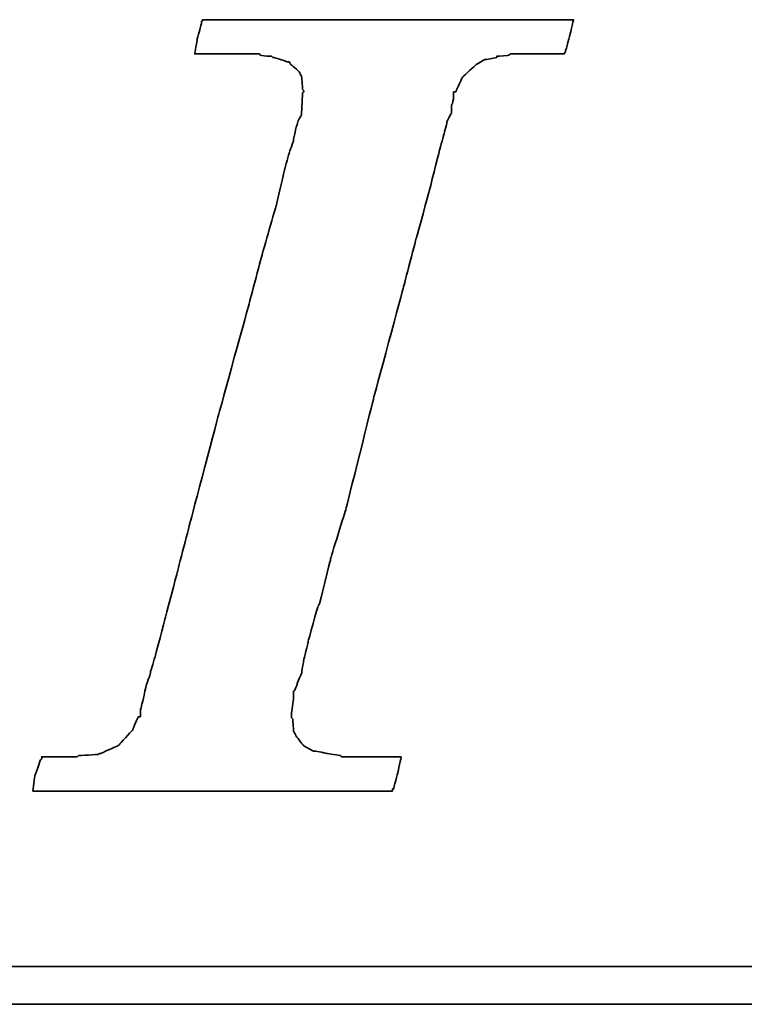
# Model space of a CAD drawing. Header units: millimetres. Extents: x 16 to 337, y 85 to 181.
# Tile 33 of 53: x 259.03 to 260.74, y 116.44 to 118.77. Entities that reach past the tile are written whole.
import ezdxf

# ---------------------------------------------------------------- set-up
doc = ezdxf.new("R2010")
doc.units = ezdxf.units.MM
doc.header["$LTSCALE"] = 0.15
doc.layers.add('DIM', color=4, linetype='CONTINUOUS')
doc.layers.add('layer 1', color=7, linetype='CONTINUOUS')

# ---------------------------------------------------------------- blocks, each defined once
blk = doc.blocks.new('TBI MOTION logo(完整正式版)')
at = {"layer": 'layer 1', "color": 22, "lineweight": 35}
for points, knots in [([(-40.59125, -7.94375), (-40.59125, -7.94375), (-40.97375, -7.94375), (-40.97375, -7.94375), (-40.97375, -7.94375), (-40.97375, -7.94375), (-41.38125, -7.94375), (-41.38125, -7.94375), (-41.38125, -7.94375), (-41.38125, -7.94375), (-41.54875, -7.94375), (-41.54875, -7.94375), (-41.54875, -7.94375), (-41.54875, -7.94375), (-41.59875, -7.94375), (-41.59875, -7.94375), (-41.59875, -7.94375), (-41.59875, -7.94375), (-41.88375, -7.94375), (-41.88375, -7.94375), (-41.88375, -7.94375), (-41.88375, -7.94375), (-41.90875, -7.91875), (-41.90875, -7.91875), (-41.90875, -7.91875), (-41.90875, -7.91875), (-42.19875, -7.87125), (-42.19875, -7.87125), (-42.19875, -7.87125), (-42.19875, -7.87125), (-42.43875, -7.82375), (-42.43875, -7.82375), (-42.43875, -7.82375), (-42.43875, -7.82375), (-42.45875, -7.82375), (-42.45875, -7.82375), (-42.45875, -7.82375), (-42.45875, -7.82375), (-42.48625, -7.82375), (-42.48625, -7.82375), (-42.48625, -7.82375), (-42.48625, -7.82375), (-42.67625, -7.72375), (-42.67625, -7.72375), (-42.67625, -7.72375), (-42.67625, -7.72375), (-42.70125, -7.70375), (-42.70125, -7.70375), (-42.70125, -7.70375), (-42.70125, -7.70375), (-42.72375, -7.67875), (-42.72375, -7.67875), (-42.72375, -7.67875), (-42.72375, -7.67875), (-42.86875, -7.48875), (-42.86875, -7.48875), (-42.86875, -7.48875), (-42.86875, -7.48875), (-42.89375, -7.43875), (-42.89375, -7.43875), (-42.89375, -7.43875), (-42.89375, -7.43875), (-42.91875, -7.38875), (-42.91875, -7.38875), (-42.91875, -7.38875), (-42.91875, -7.38875), (-42.93875, -7.12875), (-42.93875, -7.12875), (-42.93875, -7.12875), (-42.93875, -7.12875), (-42.96375, -7.10375), (-42.96375, -7.10375), (-42.96375, -7.10375), (-42.96375, -7.10375), (-42.96375, -7.05375), (-42.96375, -7.05375), (-42.96375, -7.05375), (-42.96375, -7.05375), (-42.96375, -7.00875), (-42.96375, -7.00875), (-42.96375, -7.00875), (-42.96375, -7.00875), (-42.91875, -6.69625), (-42.91875, -6.69625), (-42.91875, -6.69625), (-42.91875, -6.69625), (-42.91875, -6.62375), (-42.91875, -6.62375), (-42.91875, -6.62375), (-42.91875, -6.62375), (-42.91875, -6.59625), (-42.91875, -6.59625), (-42.91875, -6.59625), (-42.91875, -6.59625), (-42.91875, -6.57375), (-42.91875, -6.57375), (-42.91875, -6.57375), (-42.91875, -6.57375), (-42.91875, -6.52875), (-42.91875, -6.52875), (-42.91875, -6.52875), (-42.91875, -6.52875), (-42.89375, -6.50375), (-42.89375, -6.50375), (-42.89375, -6.50375), (-42.89375, -6.50375), (-42.84375, -6.38375), (-42.84375, -6.38375), (-42.84375, -6.38375), (-42.84375, -6.38375), (-42.84375, -6.35875), (-42.84375, -6.35875), (-42.84375, -6.35875), (-42.84375, -6.35875), (-42.74625, -6.14375), (-42.74625, -6.14375), (-42.74625, -6.14375), (-42.74625, -6.14375), (-42.70125, -5.85375), (-42.70125, -5.85375), (-42.70125, -5.85375), (-42.70125, -5.85375), (-42.60375, -5.47125), (-42.60375, -5.47125), (-42.60375, -5.47125), (-42.60375, -5.47125), (-42.60375, -5.44875), (-42.60375, -5.44875), (-42.60375, -5.44875), (-42.60375, -5.44875), (-42.38875, -4.67875), (-42.38875, -4.67875), (-42.38875, -4.67875), (-42.38875, -4.67875), (-42.36375, -4.65375), (-42.36375, -4.65375), (-42.36375, -4.65375), (-42.36375, -4.65375), (-42.12375, -3.69625), (-42.12375, -3.69625), (-42.12375, -3.69625), (-42.12375, -3.69625), (-42.12375, -3.67374), (-42.12375, -3.67374), (-42.12375, -3.67374), (-42.12375, -3.67374), (-41.78875, -2.59374), (-41.78875, -2.59374), (-41.78875, -2.59374), (-41.78875, -2.59374), (-41.18875, -0.19375), (-41.18875, -0.19375), (-41.18875, -0.19375), (-41.18875, -0.19375), (-40.54375, 2.20624), (-40.54375, 2.20624), (-40.54375, 2.20624), (-40.54375, 2.20624), (-40.25375, 3.30875), (-40.25375, 3.30875), (-40.25375, 3.30875), (-40.25375, 3.30875), (-39.98875, 4.27125), (-39.98875, 4.27125), (-39.98875, 4.27125), (-39.98875, 4.27125), (-39.77375, 5.13125), (-39.77375, 5.13125), (-39.77375, 5.13125), (-39.77375, 5.13125), (-39.67875, 5.47125), (-39.67875, 5.47125), (-39.67875, 5.47125), (-39.67875, 5.47125), (-39.60375, 5.75625), (-39.60375, 5.75625), (-39.60375, 5.75625), (-39.60375, 5.75625), (-39.60375, 5.78125), (-39.60375, 5.78125), (-39.60375, 5.78125), (-39.60375, 5.78125), (-39.50875, 5.97125), (-39.50875, 5.97125), (-39.50875, 5.97125), (-39.50875, 5.97125), (-39.50875, 6.13875), (-39.50875, 6.13875), (-39.50875, 6.13875), (-39.50875, 6.13875), (-39.48625, 6.16625), (-39.48625, 6.16625), (-39.48625, 6.16625), (-39.48625, 6.16625), (-39.46125, 6.28625), (-39.46125, 6.28625), (-39.46125, 6.28625), (-39.46125, 6.28625), (-39.46125, 6.42625), (-39.46125, 6.42625), (-39.46125, 6.42625), (-39.46125, 6.42625), (-39.41375, 6.42625), (-39.41375, 6.42625), (-39.41375, 6.42625), (-39.41375, 6.42625), (-39.29375, 6.69125), (-39.29375, 6.69125), (-39.29375, 6.69125), (-39.29375, 6.69125), (-39.26875, 6.74125), (-39.26875, 6.74125), (-39.26875, 6.74125), (-39.26875, 6.74125), (-39.24375, 6.76625), (-39.24375, 6.76625), (-39.24375, 6.76625), (-39.24375, 6.76625), (-38.98375, 7.00624), (-38.98375, 7.00624), (-38.98375, 7.00624), (-38.98375, 7.00624), (-38.95625, 7.02624), (-38.95625, 7.02624), (-38.95625, 7.02624), (-38.95625, 7.02624), (-38.78875, 7.12624), (-38.78875, 7.12624), (-38.78875, 7.12624), (-38.78875, 7.12624), (-38.76375, 7.12624), (-38.76375, 7.12624), (-38.76375, 7.12624), (-38.76375, 7.12624), (-38.74375, 7.12624), (-38.74375, 7.12624), (-38.74375, 7.12624), (-38.74375, 7.12624), (-38.52875, 7.17125), (-38.52875, 7.17125), (-38.52875, 7.17125), (-38.52875, 7.17125), (-38.52875, 7.19624), (-38.52875, 7.19624), (-38.52875, 7.19624), (-38.52875, 7.19624), (-38.50375, 7.19624), (-38.50375, 7.19624), (-38.50375, 7.19624), (-38.50375, 7.19624), (-38.26125, 7.21875), (-38.26125, 7.21875), (-38.26125, 7.21875), (-38.26125, 7.21875), (-38.23875, 7.24624), (-38.23875, 7.24624), (-38.23875, 7.24624), (-38.23875, 7.24624), (-38.21625, 7.24624), (-38.21625, 7.24624), (-38.21625, 7.24624), (-38.21625, 7.24624), (-38.18875, 7.24624), (-38.18875, 7.24624), (-38.18875, 7.24624), (-38.18875, 7.24624), (-37.90375, 7.24624), (-37.90375, 7.24624), (-37.90375, 7.24624), (-37.90375, 7.24624), (-37.85375, 7.24624), (-37.85375, 7.24624), (-37.85375, 7.24624), (-37.85375, 7.24624), (-37.75875, 7.24624), (-37.75875, 7.24624), (-37.75875, 7.24624), (-37.75875, 7.24624), (-37.42375, 7.24624), (-37.42375, 7.24624), (-37.42375, 7.24624), (-37.42375, 7.24624), (-37.08875, 7.24624), (-37.08875, 7.24624), (-37.08875, 7.24624), (-37.08875, 7.24624), (-37.06375, 7.24624), (-37.06375, 7.24624), (-37.06375, 7.24624), (-37.06375, 7.24624), (-37.06375, 7.26624), (-37.06375, 7.26624), (-37.06375, 7.26624), (-37.06375, 7.26624), (-37.03875, 7.29125), (-37.03875, 7.29125), (-37.03875, 7.29125), (-37.03875, 7.29125), (-37.03875, 7.31625), (-37.03875, 7.31625), (-37.03875, 7.31625), (-37.03875, 7.31625), (-36.94125, 7.67625), (-36.94125, 7.67625), (-36.94125, 7.67625), (-36.94125, 7.67625), (-36.86875, 7.98625), (-36.86875, 7.98625), (-36.86875, 7.98625), (-36.86875, 7.98625), (-36.98875, 7.98625), (-36.98875, 7.98625), (-36.98875, 7.98625), (-36.98875, 7.98625), (-37.42375, 7.98625), (-37.42375, 7.98625), (-37.42375, 7.98625), (-37.42375, 7.98625), (-37.94875, 7.98625), (-37.94875, 7.98625), (-37.94875, 7.98625), (-37.94875, 7.98625), (-38.57375, 7.98625), (-38.57375, 7.98625), (-38.57375, 7.98625), (-38.57375, 7.98625), (-39.29375, 7.98625), (-39.29375, 7.98625), (-39.29375, 7.98625), (-39.29375, 7.98625), (-40.82875, 7.98625), (-40.82875, 7.98625), (-40.82875, 7.98625), (-40.82875, 7.98625), (-42.36375, 7.98625), (-42.36375, 7.98625), (-42.36375, 7.98625), (-42.36375, 7.98625), (-43.08375, 7.98625), (-43.08375, 7.98625), (-43.08375, 7.98625), (-43.08375, 7.98625), (-43.70875, 7.98625), (-43.70875, 7.98625), (-43.70875, 7.98625), (-43.70875, 7.98625), (-44.23375, 7.98625), (-44.23375, 7.98625), (-44.23375, 7.98625), (-44.23375, 7.98625), (-44.66875, 7.98625), (-44.66875, 7.98625), (-44.66875, 7.98625), (-44.66875, 7.98625), (-44.88375, 7.98625), (-44.88375, 7.98625), (-44.88375, 7.98625), (-44.88375, 7.98625), (-44.90875, 7.94125), (-44.90875, 7.94125), (-44.90875, 7.94125), (-44.90875, 7.94125), (-44.90875, 7.91625), (-44.90875, 7.91625), (-44.90875, 7.91625), (-44.90875, 7.91625), (-45.00375, 7.55625), (-45.00375, 7.55625), (-45.00375, 7.55625), (-45.00375, 7.55625), (-45.05375, 7.24624), (-45.05375, 7.24624), (-45.05375, 7.24624), (-45.05375, 7.24624), (-44.61875, 7.24624), (-44.61875, 7.24624), (-44.61875, 7.24624), (-44.61875, 7.24624), (-44.11375, 7.24624), (-44.11375, 7.24624), (-44.11375, 7.24624), (-44.11375, 7.24624), (-43.99375, 7.24624), (-43.99375, 7.24624), (-43.99375, 7.24624), (-43.99375, 7.24624), (-43.94625, 7.24624), (-43.94625, 7.24624), (-43.94625, 7.24624), (-43.94625, 7.24624), (-43.92374, 7.24624), (-43.92374, 7.24624), (-43.92374, 7.24624), (-43.92374, 7.24624), (-43.65875, 7.24624), (-43.65875, 7.24624), (-43.65875, 7.24624), (-43.65875, 7.24624), (-43.63875, 7.21875), (-43.63875, 7.21875), (-43.63875, 7.21875), (-43.63875, 7.21875), (-43.46875, 7.19624), (-43.46875, 7.19624), (-43.46875, 7.19624), (-43.46875, 7.19624), (-43.39875, 7.19624), (-43.39875, 7.19624), (-43.39875, 7.19624), (-43.39875, 7.19624), (-43.37125, 7.17125), (-43.37125, 7.17125), (-43.37125, 7.17125), (-43.37125, 7.17125), (-43.34875, 7.17125), (-43.34875, 7.17125), (-43.34875, 7.17125), (-43.34875, 7.17125), (-43.20375, 7.12624), (-43.20375, 7.12624), (-43.20375, 7.12624), (-43.20375, 7.12624), (-43.05875, 7.07624), (-43.05875, 7.07624), (-43.05875, 7.07624), (-43.05875, 7.07624), (-43.01375, 7.07624), (-43.01375, 7.07624), (-43.01375, 7.07624), (-43.01375, 7.07624), (-42.98875, 7.02624), (-42.98875, 7.02624), (-42.98875, 7.02624), (-42.98875, 7.02624), (-42.79875, 6.86125), (-42.79875, 6.86125), (-42.79875, 6.86125), (-42.79875, 6.86125), (-42.77375, 6.81125), (-42.77375, 6.81125), (-42.77375, 6.81125), (-42.77375, 6.81125), (-42.74625, 6.76625), (-42.74625, 6.76625), (-42.74625, 6.76625), (-42.74625, 6.76625), (-42.72375, 6.47625), (-42.72375, 6.47625), (-42.72375, 6.47625), (-42.72375, 6.47625), (-42.70125, 6.45124), (-42.70125, 6.45124), (-42.70125, 6.45124), (-42.70125, 6.45124), (-42.70125, 6.42625), (-42.70125, 6.42625), (-42.70125, 6.42625), (-42.70125, 6.42625), (-42.72375, 6.40625), (-42.72375, 6.40625), (-42.72375, 6.40625), (-42.72375, 6.40625), (-42.74625, 5.97125), (-42.74625, 5.97125), (-42.74625, 5.97125), (-42.74625, 5.97125), (-42.74625, 5.94625), (-42.74625, 5.94625), (-42.74625, 5.94625), (-42.74625, 5.94625), (-42.74625, 5.92625), (-42.74625, 5.92625), (-42.74625, 5.92625), (-42.74625, 5.92625), (-42.77375, 5.87625), (-42.77375, 5.87625), (-42.77375, 5.87625), (-42.77375, 5.87625), (-42.81875, 5.80625), (-42.81875, 5.80625), (-42.81875, 5.80625), (-42.81875, 5.80625), (-42.86875, 5.63625), (-42.86875, 5.63625), (-42.86875, 5.63625), (-42.86875, 5.63625), (-42.91875, 5.39625), (-42.91875, 5.39625), (-42.91875, 5.39625), (-42.91875, 5.39625), (-42.91875, 5.37124), (-42.91875, 5.37124), (-42.91875, 5.37124), (-42.91875, 5.37124), (-43.01375, 5.10874), (-43.01375, 5.10874), (-43.01375, 5.10874), (-43.01375, 5.10874), (-43.10875, 4.77124), (-43.10875, 4.77124), (-43.10875, 4.77124), (-43.10875, 4.77124), (-43.29875, 3.95625), (-43.29875, 3.95625), (-43.29875, 3.95625), (-43.29875, 3.95625), (-43.58875, 2.95125), (-43.58875, 2.95125), (-43.58875, 2.95125), (-43.58875, 2.95125), (-43.87375, 1.87125), (-43.87375, 1.87125), (-43.87375, 1.87125), (-43.87375, 1.87125), (-44.52625, -0.50374), (-44.52625, -0.50374), (-44.52625, -0.50374), (-44.52625, -0.50374), (-45.14875, -2.85375), (-45.14875, -2.85375), (-45.14875, -2.85375), (-45.14875, -2.85375), (-45.43375, -3.95875), (-45.43375, -3.95875), (-45.43375, -3.95875), (-45.43375, -3.95875), (-45.69875, -4.96875), (-45.69875, -4.96875), (-45.69875, -4.96875), (-45.69875, -4.96875), (-45.91375, -5.78375), (-45.91375, -5.78375), (-45.91375, -5.78375), (-45.91375, -5.78375), (-46.01375, -6.11875), (-46.01375, -6.11875), (-46.01375, -6.11875), (-46.01375, -6.11875), (-46.01375, -6.14375), (-46.01375, -6.14375), (-46.01375, -6.14375), (-46.01375, -6.14375), (-46.10875, -6.40875), (-46.10875, -6.40875), (-46.10875, -6.40875), (-46.10875, -6.40875), (-46.15375, -6.64875), (-46.15375, -6.64875), (-46.15375, -6.64875), (-46.15375, -6.64875), (-46.20375, -6.83875), (-46.20375, -6.83875), (-46.20375, -6.83875), (-46.20375, -6.83875), (-46.22875, -6.93375), (-46.22875, -6.93375), (-46.22875, -6.93375), (-46.22875, -6.93375), (-46.22875, -7.07875), (-46.22875, -7.07875), (-46.22875, -7.07875), (-46.22875, -7.07875), (-46.27375, -7.07875), (-46.27375, -7.07875), (-46.27375, -7.07875), (-46.27375, -7.07875), (-46.39375, -7.34375), (-46.39375, -7.34375), (-46.39375, -7.34375), (-46.39375, -7.34375), (-46.39375, -7.36875), (-46.39375, -7.36875), (-46.39375, -7.36875), (-46.39375, -7.36875), (-46.42125, -7.38875), (-46.42125, -7.38875), (-46.42125, -7.38875), (-46.42125, -7.38875), (-46.68375, -7.67875), (-46.68375, -7.67875), (-46.68375, -7.67875), (-46.68375, -7.67875), (-46.70875, -7.70375), (-46.70875, -7.70375), (-46.70875, -7.70375), (-46.70875, -7.70375), (-46.75375, -7.72375), (-46.75375, -7.72375), (-46.75375, -7.72375), (-46.75375, -7.72375), (-47.08875, -7.87125), (-47.08875, -7.87125), (-47.08875, -7.87125), (-47.08875, -7.87125), (-47.11625, -7.87125), (-47.11625, -7.87125), (-47.11625, -7.87125), (-47.11625, -7.87125), (-47.13875, -7.89375), (-47.13875, -7.89375), (-47.13875, -7.89375), (-47.13875, -7.89375), (-47.56875, -7.91875), (-47.56875, -7.91875), (-47.56875, -7.91875), (-47.56875, -7.91875), (-47.59625, -7.94375), (-47.59625, -7.94375), (-47.59625, -7.94375), (-47.59625, -7.94375), (-47.64375, -7.94375), (-47.64375, -7.94375), (-47.64375, -7.94375), (-47.64375, -7.94375), (-47.73625, -7.94375), (-47.73625, -7.94375), (-47.73625, -7.94375), (-47.73625, -7.94375), (-48.07375, -7.94375), (-48.07375, -7.94375), (-48.07375, -7.94375), (-48.07375, -7.94375), (-48.36125, -7.94375), (-48.36125, -7.94375), (-48.36125, -7.94375), (-48.36125, -7.94375), (-48.36125, -7.96625), (-48.36125, -7.96625), (-48.36125, -7.96625), (-48.36125, -7.96625), (-48.36125, -7.99125), (-48.36125, -7.99125), (-48.36125, -7.99125), (-48.36125, -7.99125), (-48.38875, -8.01375), (-48.38875, -8.01375), (-48.38875, -8.01375), (-48.38875, -8.01375), (-48.50875, -8.34875), (-48.50875, -8.34875), (-48.50875, -8.34875), (-48.50875, -8.34875), (-48.55375, -8.68625), (-48.55375, -8.68625), (-48.55375, -8.68625), (-48.55375, -8.68625), (-48.45875, -8.68625), (-48.45875, -8.68625), (-48.45875, -8.68625), (-48.45875, -8.68625), (-48.07375, -8.68625), (-48.07375, -8.68625), (-48.07375, -8.68625), (-48.07375, -8.68625), (-47.52375, -8.68625), (-47.52375, -8.68625), (-47.52375, -8.68625), (-47.52375, -8.68625), (-46.92375, -8.68625), (-46.92375, -8.68625), (-46.92375, -8.68625), (-46.92375, -8.68625), (-46.25375, -8.68625), (-46.25375, -8.68625), (-46.25375, -8.68625), (-46.25375, -8.68625), (-46.20375, -8.68625), (-46.20375, -8.68625), (-46.20375, -8.68625), (-46.20375, -8.68625), (-44.71375, -8.68625), (-44.71375, -8.68625), (-44.71375, -8.68625), (-44.71375, -8.68625), (-43.22875, -8.68625), (-43.22875, -8.68625), (-43.22875, -8.68625), (-43.22875, -8.68625), (-42.55875, -8.68625), (-42.55875, -8.68625), (-42.55875, -8.68625), (-42.55875, -8.68625), (-42.50875, -8.68625), (-42.50875, -8.68625), (-42.50875, -8.68625), (-42.50875, -8.68625), (-41.93375, -8.68625), (-41.93375, -8.68625), (-41.93375, -8.68625), (-41.93375, -8.68625), (-41.38125, -8.68625), (-41.38125, -8.68625), (-41.38125, -8.68625), (-41.38125, -8.68625), (-40.97375, -8.68625), (-40.97375, -8.68625), (-40.97375, -8.68625), (-40.97375, -8.68625), (-40.78125, -8.68625), (-40.78125, -8.68625), (-40.78125, -8.68625), (-40.78125, -8.68625), (-40.78125, -8.63875), (-40.78125, -8.63875), (-40.78125, -8.63875), (-40.78125, -8.63875), (-40.75875, -8.63875), (-40.75875, -8.63875), (-40.75875, -8.63875), (-40.75875, -8.63875), (-40.66375, -8.27875), (-40.66375, -8.27875), (-40.66375, -8.27875), (-40.66375, -8.27875), (-40.59125, -7.94375), (-40.59125, -7.94375)], [0, 0, 0, 0, 0.00558659, 0.00558659, 0.00558659, 0.0055866, 0.01117318, 0.01117318, 0.01117318, 0.01117319, 0.01675978, 0.01675978, 0.01675978, 0.01675979, 0.02234637, 0.02234637, 0.02234637, 0.02234638, 0.02793296, 0.02793296, 0.02793296, 0.02793297, 0.03351955, 0.03351955, 0.03351955, 0.03351956, 0.03910615, 0.03910615, 0.03910615, 0.03910616, 0.04469274, 0.04469274, 0.04469274, 0.04469275, 0.05027933, 0.05027933, 0.05027933, 0.05027934, 0.05586592, 0.05586592, 0.05586592, 0.05586593, 0.06145251, 0.06145251, 0.06145251, 0.06145252, 0.06703911, 0.06703911, 0.06703911, 0.06703912, 0.0726257, 0.0726257, 0.0726257, 0.07262571, 0.07821229, 0.07821229, 0.07821229, 0.0782123, 0.08379888, 0.08379888, 0.08379888, 0.08379889, 0.08938547, 0.08938547, 0.08938547, 0.08938548, 0.09497207, 0.09497207, 0.09497207, 0.09497208, 0.10055866, 0.10055866, 0.10055866, 0.10055867, 0.10614525, 0.10614525, 0.10614525, 0.10614526, 0.11173184, 0.11173184, 0.11173184, 0.11173185, 0.11731844, 0.11731844, 0.11731844, 0.11731845, 0.12290503, 0.12290503, 0.12290503, 0.12290504, 0.12849162, 0.12849162, 0.12849162, 0.12849163, 0.13407821, 0.13407821, 0.13407821, 0.13407822, 0.1396648, 0.1396648, 0.1396648, 0.13966481, 0.1452514, 0.1452514, 0.1452514, 0.14525141, 0.15083799, 0.15083799, 0.15083799, 0.150838, 0.15642458, 0.15642458, 0.15642458, 0.15642459, 0.16201117, 0.16201117, 0.16201117, 0.16201118, 0.16759777, 0.16759777, 0.16759777, 0.16759778, 0.17318436, 0.17318436, 0.17318436, 0.17318437, 0.17877095, 0.17877095, 0.17877095, 0.17877096, 0.18435754, 0.18435754, 0.18435754, 0.18435755, 0.18994413, 0.18994413, 0.18994413, 0.18994414, 0.19553073, 0.19553073, 0.19553073, 0.19553074, 0.20111732, 0.20111732, 0.20111732, 0.20111733, 0.20670391, 0.20670391, 0.20670391, 0.20670392, 0.2122905, 0.2122905, 0.2122905, 0.21229051, 0.21787709, 0.21787709, 0.21787709, 0.2178771, 0.22346369, 0.22346369, 0.22346369, 0.2234637, 0.22905028, 0.22905028, 0.22905028, 0.22905029, 0.23463687, 0.23463687, 0.23463687, 0.23463688, 0.24022346, 0.24022346, 0.24022346, 0.24022347, 0.24581006, 0.24581006, 0.24581006, 0.24581007, 0.25139665, 0.25139665, 0.25139665, 0.25139666, 0.25698324, 0.25698324, 0.25698324, 0.25698325, 0.26256983, 0.26256983, 0.26256983, 0.26256984, 0.26815642, 0.26815642, 0.26815642, 0.26815643, 0.27374302, 0.27374302, 0.27374302, 0.27374303, 0.27932961, 0.27932961, 0.27932961, 0.27932962, 0.2849162, 0.2849162, 0.2849162, 0.28491621, 0.29050279, 0.29050279, 0.29050279, 0.2905028, 0.29608939, 0.29608939, 0.29608939, 0.2960894, 0.30167598, 0.30167598, 0.30167598, 0.30167599, 0.30726257, 0.30726257, 0.30726257, 0.30726258, 0.31284916, 0.31284916, 0.31284916, 0.31284917, 0.31843575, 0.31843575, 0.31843575, 0.31843576, 0.32402235, 0.32402235, 0.32402235, 0.32402236, 0.32960894, 0.32960894, 0.32960894, 0.32960895, 0.33519553, 0.33519553, 0.33519553, 0.33519554, 0.34078212, 0.34078212, 0.34078212, 0.34078213, 0.34636872, 0.34636872, 0.34636872, 0.34636873, 0.35195531, 0.35195531, 0.35195531, 0.35195532, 0.3575419, 0.3575419, 0.3575419, 0.35754191, 0.36312849, 0.36312849, 0.36312849, 0.3631285, 0.36871508, 0.36871508, 0.36871508, 0.36871509, 0.37430168, 0.37430168, 0.37430168, 0.37430169, 0.37988827, 0.37988827, 0.37988827, 0.37988828, 0.38547486, 0.38547486, 0.38547486, 0.38547487, 0.39106145, 0.39106145, 0.39106145, 0.39106146, 0.39664804, 0.39664804, 0.39664804, 0.39664805, 0.40223464, 0.40223464, 0.40223464, 0.40223465, 0.40782123, 0.40782123, 0.40782123, 0.40782124, 0.41340782, 0.41340782, 0.41340782, 0.41340783, 0.41899441, 0.41899441, 0.41899441, 0.41899442, 0.42458101, 0.42458101, 0.42458101, 0.42458102, 0.4301676, 0.4301676, 0.4301676, 0.43016761, 0.43575419, 0.43575419, 0.43575419, 0.4357542, 0.44134078, 0.44134078, 0.44134078, 0.44134079, 0.44692737, 0.44692737, 0.44692737, 0.44692738, 0.45251397, 0.45251397, 0.45251397, 0.45251398, 0.45810056, 0.45810056, 0.45810056, 0.45810057, 0.46368715, 0.46368715, 0.46368715, 0.46368716, 0.46927374, 0.46927374, 0.46927374, 0.46927375, 0.47486034, 0.47486034, 0.47486034, 0.47486035, 0.48044693, 0.48044693, 0.48044693, 0.48044694, 0.48603352, 0.48603352, 0.48603352, 0.48603353, 0.49162011, 0.49162011, 0.49162011, 0.49162012, 0.4972067, 0.4972067, 0.4972067, 0.49720671, 0.5027933, 0.5027933, 0.5027933, 0.50279331, 0.50837989, 0.50837989, 0.50837989, 0.5083799, 0.51396648, 0.51396648, 0.51396648, 0.51396649, 0.51955307, 0.51955307, 0.51955307, 0.51955308, 0.52513966, 0.52513966, 0.52513966, 0.52513967, 0.53072626, 0.53072626, 0.53072626, 0.53072627, 0.53631285, 0.53631285, 0.53631285, 0.53631286, 0.54189944, 0.54189944, 0.54189944, 0.54189945, 0.54748603, 0.54748603, 0.54748603, 0.54748604, 0.55307263, 0.55307263, 0.55307263, 0.55307264, 0.55865922, 0.55865922, 0.55865922, 0.55865923, 0.56424581, 0.56424581, 0.56424581, 0.56424582, 0.5698324, 0.5698324, 0.5698324, 0.56983241, 0.57541899, 0.57541899, 0.57541899, 0.575419, 0.58100559, 0.58100559, 0.58100559, 0.5810056, 0.58659218, 0.58659218, 0.58659218, 0.58659219, 0.59217877, 0.59217877, 0.59217877, 0.59217878, 0.59776536, 0.59776536, 0.59776536, 0.59776537, 0.60335196, 0.60335196, 0.60335196, 0.60335197, 0.60893855, 0.60893855, 0.60893855, 0.60893856, 0.61452514, 0.61452514, 0.61452514, 0.61452515, 0.62011173, 0.62011173, 0.62011173, 0.62011174, 0.62569832, 0.62569832, 0.62569832, 0.62569833, 0.63128492, 0.63128492, 0.63128492, 0.63128493, 0.63687151, 0.63687151, 0.63687151, 0.63687152, 0.6424581, 0.6424581, 0.6424581, 0.64245811, 0.64804469, 0.64804469, 0.64804469, 0.6480447, 0.65363128, 0.65363128, 0.65363128, 0.65363129, 0.65921788, 0.65921788, 0.65921788, 0.65921789, 0.66480447, 0.66480447, 0.66480447, 0.66480448, 0.67039106, 0.67039106, 0.67039106, 0.67039107, 0.67597765, 0.67597765, 0.67597765, 0.67597766, 0.68156425, 0.68156425, 0.68156425, 0.68156426, 0.68715084, 0.68715084, 0.68715084, 0.68715085, 0.69273743, 0.69273743, 0.69273743, 0.69273744, 0.69832402, 0.69832402, 0.69832402, 0.69832403, 0.70391061, 0.70391061, 0.70391061, 0.70391062, 0.70949721, 0.70949721, 0.70949721, 0.70949722, 0.7150838, 0.7150838, 0.7150838, 0.71508381, 0.72067039, 0.72067039, 0.72067039, 0.7206704, 0.72625698, 0.72625698, 0.72625698, 0.72625699, 0.73184358, 0.73184358, 0.73184358, 0.73184359, 0.73743017, 0.73743017, 0.73743017, 0.73743018, 0.74301676, 0.74301676, 0.74301676, 0.74301677, 0.74860335, 0.74860335, 0.74860335, 0.74860336, 0.75418994, 0.75418994, 0.75418994, 0.75418995, 0.75977654, 0.75977654, 0.75977654, 0.75977655, 0.76536313, 0.76536313, 0.76536313, 0.76536314, 0.77094972, 0.77094972, 0.77094972, 0.77094973, 0.77653631, 0.77653631, 0.77653631, 0.77653632, 0.78212291, 0.78212291, 0.78212291, 0.78212292, 0.7877095, 0.7877095, 0.7877095, 0.78770951, 0.79329609, 0.79329609, 0.79329609, 0.7932961, 0.79888268, 0.79888268, 0.79888268, 0.79888269, 0.80446927, 0.80446927, 0.80446927, 0.80446928, 0.81005587, 0.81005587, 0.81005587, 0.81005588, 0.81564246, 0.81564246, 0.81564246, 0.81564247, 0.82122905, 0.82122905, 0.82122905, 0.82122906, 0.82681564, 0.82681564, 0.82681564, 0.82681565, 0.83240223, 0.83240223, 0.83240223, 0.83240224, 0.83798883, 0.83798883, 0.83798883, 0.83798884, 0.84357542, 0.84357542, 0.84357542, 0.84357543, 0.84916201, 0.84916201, 0.84916201, 0.84916202, 0.8547486, 0.8547486, 0.8547486, 0.85474861, 0.8603352, 0.8603352, 0.8603352, 0.86033521, 0.86592179, 0.86592179, 0.86592179, 0.8659218, 0.87150838, 0.87150838, 0.87150838, 0.87150839, 0.87709497, 0.87709497, 0.87709497, 0.87709498, 0.88268156, 0.88268156, 0.88268156, 0.88268157, 0.88826816, 0.88826816, 0.88826816, 0.88826817, 0.89385475, 0.89385475, 0.89385475, 0.89385476, 0.89944134, 0.89944134, 0.89944134, 0.89944135, 0.90502793, 0.90502793, 0.90502793, 0.90502794, 0.91061453, 0.91061453, 0.91061453, 0.91061454, 0.91620112, 0.91620112, 0.91620112, 0.91620113, 0.92178771, 0.92178771, 0.92178771, 0.92178772, 0.9273743, 0.9273743, 0.9273743, 0.92737431, 0.93296089, 0.93296089, 0.93296089, 0.9329609, 0.93854749, 0.93854749, 0.93854749, 0.9385475, 0.94413408, 0.94413408, 0.94413408, 0.94413409, 0.94972067, 0.94972067, 0.94972067, 0.94972068, 0.95530726, 0.95530726, 0.95530726, 0.95530727, 0.96089385, 0.96089385, 0.96089385, 0.96089386, 0.96648045, 0.96648045, 0.96648045, 0.96648046, 0.97206704, 0.97206704, 0.97206704, 0.97206705, 0.97765363, 0.97765363, 0.97765363, 0.97765364, 0.98324022, 0.98324022, 0.98324022, 0.98324023, 0.98882682, 0.98882682, 0.98882682, 0.98882683, 0.99441341, 0.99441341, 0.99441341, 0.99441342, 1, 1, 1, 1]), ([(75.90875, -9.47875), (75.90875, -9.47875), (75.90875, -12.28625), (75.90875, -12.28625), (75.90875, -12.28625), (75.90875, -12.28625), (75.90875, -12.47875), (75.90875, -12.47875), (75.90875, -12.47875), (75.90875, -12.47875), (75.71625, -12.47875), (75.71625, -12.47875), (75.71625, -12.47875), (75.71625, -12.47875), (-88.32875, -12.47875), (-88.32875, -12.47875), (-88.32875, -12.47875), (-88.32875, -12.47875), (-88.32875, -13.29375), (-88.32875, -13.29375), (-88.32875, -13.29375), (-88.32875, -13.29375), (82.89125, -13.29375), (82.89125, -13.29375), (82.89125, -13.29375), (82.89125, -13.29375), (75.90875, -9.47875), (75.90875, -9.47875)], [0, 0, 0, 0, 0.14285714, 0.14285714, 0.14285714, 0.14285715, 0.28571429, 0.28571429, 0.28571429, 0.2857143, 0.42857143, 0.42857143, 0.42857143, 0.42857144, 0.57142857, 0.57142857, 0.57142857, 0.57142858, 0.71428571, 0.71428571, 0.71428571, 0.71428572, 0.85714286, 0.85714286, 0.85714286, 0.85714287, 1, 1, 1, 1])]:
    blk.add_open_spline(points, degree=3, knots=knots, dxfattribs=at)

msp = doc.modelspace()

# ---------------------------------------------------------------- block references
at = {"layer": 'DIM', "color": 0, "xscale": 0.1094605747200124, "yscale": 0.1094605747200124, "zscale": 0.1094605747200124}
msp.add_blockref('TBI MOTION logo(完整正式版)', (264.3734, 117.891), dxfattribs=at)

doc.saveas('drawing.dxf')
